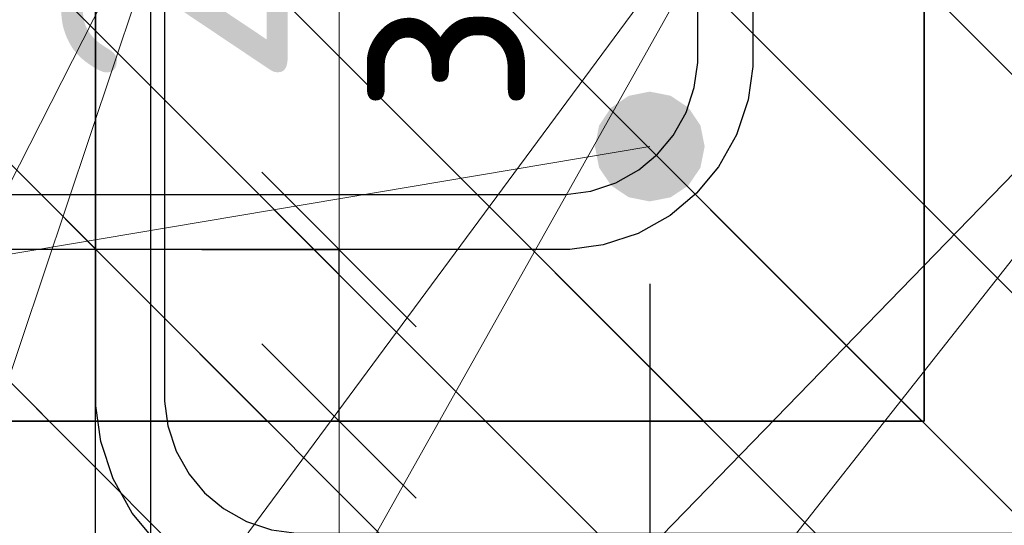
# Model space of a CAD drawing. Header units: metres. Extents: x -38 to 97, y -15 to 21.
# Tile 54 of 225: x 72.214 to 72.3576, y 3.2431 to 3.3168. Entities that reach past the tile are written whole.
import ezdxf

# ---------------------------------------------------------------- set-up
doc = ezdxf.new("R2010")
doc.units = ezdxf.units.M
doc.header["$PDMODE"] = 65
for name, color, linetype, lineweight in [('XR$3$Арм.стержн. Арматура края', 96, 'Continuous', 35), ('XR$3$Арм.стержн.горизонт. 1', 180, 'Continuous', 35), ('XR$3$Размерная линия (1)', 7, 'Continuous', 13), ('XR$3$Размерная линия_ общее', 7, 'Continuous', 13), ('XR$4$Арм.стержн. Арматура края', 96, 'Continuous', 35), ('XR$4$Арм.стержн. Хомут', 240, 'Continuous', 35), ('XR$4$Арм.стержн.горизонт. 1', 180, 'Continuous', 35), ('XR$4$Размерная линия (1)', 7, 'Continuous', 13), ('XR$6$Арм.стержн. Арматура края', 96, 'Continuous', 35), ('XR$6$Арм.стержн. Хомут', 240, 'Continuous', 35), ('XR$6$Арм.стержн.горизонт. 1', 180, 'Continuous', 35), ('XR$6$Размерная линия (1)', 7, 'Continuous', 13)]:
    doc.layers.add(name, color=color, linetype=linetype, lineweight=lineweight)
doc.styles.add('ISOCPEUR', font='txt')
doc.dimstyles.new('DIMSTYLE_11', dxfattribs={"dimtxt": 0.033, "dimasz": 0.0375, "dimexe": 0, "dimexo": 0, "dimgap": 0.0165, "dimtad": 2, "dimdec": 0, "dimlfac": 1000, "dimrnd": 1, "dimzin": 12, "dimdsep": 46, "dimtxsty": 'ISOCPEUR', "dimblk1": 'ALL_ML_STRICH', "dimblk2": 'ALL_ML_STRICH', "dimsah": 1, "dimcen": 0, "dimclrd": 7, "dimclre": 256, "dimclrt": 7, "dimadec": 0, "dimazin": 0, "dimtfac": 1, "dimtdec": 0, "dimtix": 1, "dimtmove": 2, "dimatfit": 3, "dimfxl": 0, "dimtvp": 1.2, "dimtzin": 0, "dimlwd": 0, "dimlwe": -3, "dimarcsym": 0})
doc.dimstyles.new('DIMSTYLE_12', dxfattribs={"dimtxt": 0.03, "dimasz": 0.03, "dimexe": 0, "dimexo": 0, "dimgap": 0.015, "dimtad": 2, "dimdec": 0, "dimlfac": 1000, "dimrnd": 1, "dimzin": 12, "dimdsep": 46, "dimtxsty": 'ISOCPEUR', "dimblk1": 'ALL_ML_STRICH', "dimblk2": 'ALL_ML_STRICH', "dimsah": 1, "dimcen": 0, "dimclrd": 7, "dimclre": 256, "dimclrt": 7, "dimadec": 0, "dimazin": 0, "dimtfac": 1, "dimtdec": 0, "dimtix": 1, "dimtmove": 2, "dimatfit": 3, "dimfxl": 0, "dimtzin": 0, "dimlwd": 0, "dimlwe": -3, "dimarcsym": 0})
doc.dimstyles.new('DIMSTYLE_23', dxfattribs={"dimtxt": 0.03, "dimasz": 0.03, "dimexe": 0, "dimexo": 0, "dimgap": 0.015, "dimtad": 2, "dimdec": 0, "dimlfac": 1000, "dimrnd": 5, "dimzin": 12, "dimdsep": 46, "dimtxsty": 'ISOCPEUR', "dimblk1": 'ALL_ML_STRICH', "dimblk2": 'ALL_ML_STRICH', "dimsah": 1, "dimcen": 0, "dimclrd": 7, "dimclre": 256, "dimclrt": 7, "dimadec": 0, "dimazin": 0, "dimtfac": 1, "dimtdec": 0, "dimtix": 1, "dimtmove": 2, "dimatfit": 3, "dimfxl": 0, "dimtvp": 1.2, "dimtzin": 0, "dimlwd": 0, "dimlwe": -3, "dimarcsym": 0})
doc.dimstyles.new('DIMSTYLE_24', dxfattribs={"dimtxt": 0.03, "dimasz": 0.03, "dimexe": 0, "dimexo": 0, "dimgap": 0.015, "dimtad": 2, "dimdec": 0, "dimlfac": 1000, "dimrnd": 5, "dimzin": 12, "dimdsep": 46, "dimtxsty": 'ISOCPEUR', "dimblk1": 'ALL_ML_STRICH', "dimblk2": 'ALL_ML_STRICH', "dimsah": 1, "dimcen": 0, "dimclrd": 7, "dimclre": 256, "dimclrt": 7, "dimadec": 0, "dimazin": 0, "dimtfac": 1, "dimtdec": 0, "dimtix": 1, "dimtmove": 2, "dimatfit": 3, "dimfxl": 0, "dimtzin": 0, "dimlwd": 0, "dimlwe": -3, "dimarcsym": 0})
pattern_1 = [(135, (0, 0), (-0.031819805, -0.031819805), [0.4, -0.05, 0, -0.05]), (135, (-0.01591, -0.01591), (-0.031819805, -0.031819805), [0.8, -0.1, 0.1, -0.1])]

# ---------------------------------------------------------------- blocks, each defined once
blk = doc.blocks.new('ALL_ML_STRICH')
at = {"color": 0, "linetype": 'ByBlock', "lineweight": -2}
for p, q in [((0, -0.5), (0, 0.5)), ((-0.3, -0.3), (0.3, 0.3)), ((-1, 0), (0.5, 0))]:
    blk.add_line(p, q, dxfattribs=at)
blk = doc.blocks.new('*D96')
at = {"layer": 'DEFPOINTS', "color": 7, "linetype": 'Continuous', "lineweight": 13, "transparency": 33554687}
for p in [(72.22062, 3.28331), (72.22562, 3.25831), (72.26061, 3.25831)]:
    blk.add_point(p, dxfattribs=at)
at = {"layer": 'XR$3$Размерная линия_ общее', "color": 253, "linetype": 'Continuous', "lineweight": -2, "true_color": 0xa0a0a0, "transparency": 33554687}
for p, q in [((72.24062, 3.28331), (72.26061, 3.28331)), ((72.24562, 3.25831), (72.26061, 3.25831))]:
    blk.add_line(p, q, dxfattribs=at)
at = {"layer": 'XR$3$Размерная линия_ общее', "color": 7, "linetype": 'Continuous', "lineweight": -2, "transparency": 33554687}
blk.add_line((72.26061, 3.25831), (72.26061, 3.28331), dxfattribs=at)
at = {"layer": 'XR$3$Размерная линия_ общее', "color": 7, "linetype": 'Continuous', "lineweight": 13, "transparency": 33554687, "xscale": 0.0375, "yscale": 0.0375, "zscale": 0.0375}
for p, rotation in [((72.26061, 3.28331), 90), ((72.26061, 3.25831), 270)]:
    blk.add_blockref('ALL_ML_STRICH', p, dxfattribs=dict(at, rotation=rotation))
at = {"layer": 'XR$3$Размерная линия_ общее', "color": 7, "linetype": 'Continuous', "lineweight": 13, "transparency": 33554687, "insert": (72.26082, 3.30308), "char_height": 0.027, "width": 0.00135, "attachment_point": 1, "rotation": 90, "line_spacing_factor": 0.60241, "style": 'ISOCPEUR'}
blk.add_mtext('з.с.', dxfattribs=at)
at = {"layer": 'XR$3$Размерная линия_ общее', "color": 7, "linetype": 'Continuous', "lineweight": 13, "transparency": 33554687, "insert": (72.23661, 3.33003), "char_height": 0.033, "width": 0.066, "attachment_point": 5, "rotation": 90, "style": 'ISOCPEUR'}
blk.add_mtext('\\A1;{25}', dxfattribs=at)
blk = doc.blocks.new('*D248')
at = {"layer": 'DEFPOINTS', "color": 7, "linetype": 'Continuous', "lineweight": 13, "transparency": 33554687}
for p in [(72.04592, 3.25831), (72.34592, 3.25831), (72.04592, 3.12355)]:
    blk.add_point(p, dxfattribs=at)
at = {"layer": 'XR$3$Размерная линия (1)', "color": 9, "linetype": 'Continuous', "lineweight": -2, "true_color": 0xc7c7c7, "transparency": 33554687}
for p, q in [((72.04592, 3.23831), (72.04592, 3.12355)), ((72.34592, 3.23831), (72.34592, 3.12355))]:
    blk.add_line(p, q, dxfattribs=at)
at = {"layer": 'XR$3$Размерная линия (1)', "color": 7, "linetype": 'Continuous', "lineweight": -2, "transparency": 33554687}
blk.add_line((72.04592, 3.12355), (72.34592, 3.12355), dxfattribs=at)
at = {"layer": 'XR$3$Размерная линия (1)', "color": 7, "linetype": 'Continuous', "lineweight": 13, "transparency": 33554687, "xscale": 0.03, "yscale": 0.03, "zscale": 0.03, "rotation": 180}
blk.add_blockref('ALL_ML_STRICH', (72.04592, 3.12355), dxfattribs=at)
at = {"layer": 'XR$3$Размерная линия (1)', "color": 7, "linetype": 'Continuous', "lineweight": 13, "transparency": 33554687, "xscale": 0.03, "yscale": 0.03, "zscale": 0.03}
blk.add_blockref('ALL_ML_STRICH', (72.34592, 3.12355), dxfattribs=at)
at = {"layer": 'XR$3$Размерная линия (1)', "color": 7, "linetype": 'Continuous', "lineweight": 13, "transparency": 33554687, "insert": (72.19717, 3.14605), "char_height": 0.03, "width": 0.075, "attachment_point": 5, "style": 'ISOCPEUR'}
blk.add_mtext('\\W0.83;\\A1;{300}', dxfattribs=at)
blk = doc.blocks.new('*D251')
at = {"layer": 'DEFPOINTS', "color": 7, "linetype": 'Continuous', "lineweight": 13, "transparency": 33554687}
for p in [(72.19584, 3.29831), (72.30592, 3.29831), (72.19584, 3.19855)]:
    blk.add_point(p, dxfattribs=at)
at = {"layer": 'XR$3$Размерная линия (1)', "color": 9, "linetype": 'Continuous', "lineweight": -2, "true_color": 0xc7c7c7, "transparency": 33554687}
for p, q in [((72.19584, 3.27831), (72.19584, 3.19855)), ((72.30592, 3.27831), (72.30592, 3.19855))]:
    blk.add_line(p, q, dxfattribs=at)
at = {"layer": 'XR$3$Размерная линия (1)', "color": 7, "linetype": 'Continuous', "lineweight": -2, "transparency": 33554687}
blk.add_line((72.19584, 3.19855), (72.30592, 3.19855), dxfattribs=at)
at = {"layer": 'XR$3$Размерная линия (1)', "color": 7, "linetype": 'Continuous', "lineweight": 13, "transparency": 33554687, "xscale": 0.03, "yscale": 0.03, "zscale": 0.03, "rotation": 180}
blk.add_blockref('ALL_ML_STRICH', (72.19584, 3.19855), dxfattribs=at)
at = {"layer": 'XR$3$Размерная линия (1)', "color": 7, "linetype": 'Continuous', "lineweight": 13, "transparency": 33554687, "xscale": 0.03, "yscale": 0.03, "zscale": 0.03}
blk.add_blockref('ALL_ML_STRICH', (72.30592, 3.19855), dxfattribs=at)
at = {"layer": 'XR$3$Размерная линия (1)', "color": 7, "linetype": 'Continuous', "lineweight": 13, "transparency": 33554687, "insert": (72.25838, 3.22105), "char_height": 0.03, "width": 0.09, "attachment_point": 5, "style": 'ISOCPEUR'}
blk.add_mtext('\\A1;{110}', dxfattribs=at)
blk = doc.blocks.new('*D252')
at = {"layer": 'DEFPOINTS', "color": 7, "linetype": 'Continuous', "lineweight": 13, "transparency": 33554687}
for p in [(72.30592, 3.29831), (72.34592, 3.25831), (72.30592, 3.19855)]:
    blk.add_point(p, dxfattribs=at)
at = {"layer": 'XR$3$Размерная линия (1)', "color": 9, "linetype": 'Continuous', "lineweight": -2, "true_color": 0xc7c7c7, "transparency": 33554687}
for p, q in [((72.30592, 3.27831), (72.30592, 3.19855)), ((72.34592, 3.23831), (72.34592, 3.19855))]:
    blk.add_line(p, q, dxfattribs=at)
at = {"layer": 'XR$3$Размерная линия (1)', "color": 7, "linetype": 'Continuous', "lineweight": -2, "transparency": 33554687}
blk.add_line((72.30592, 3.19855), (72.34592, 3.19855), dxfattribs=at)
at = {"layer": 'XR$3$Размерная линия (1)', "color": 7, "linetype": 'Continuous', "lineweight": 13, "transparency": 33554687, "xscale": 0.03, "yscale": 0.03, "zscale": 0.03, "rotation": 180}
blk.add_blockref('ALL_ML_STRICH', (72.30592, 3.19855), dxfattribs=at)
at = {"layer": 'XR$3$Размерная линия (1)', "color": 7, "linetype": 'Continuous', "lineweight": 13, "transparency": 33554687, "xscale": 0.03, "yscale": 0.03, "zscale": 0.03}
blk.add_blockref('ALL_ML_STRICH', (72.34592, 3.19855), dxfattribs=at)
at = {"layer": 'XR$3$Размерная линия (1)', "color": 7, "linetype": 'Continuous', "lineweight": 13, "transparency": 33554687, "insert": (72.389, 3.22083), "char_height": 0.03, "width": 0.06, "attachment_point": 5, "style": 'ISOCPEUR'}
blk.add_mtext('\\A1;{40}', dxfattribs=at)
blk = doc.blocks.new('*D570')
at = {"layer": 'DEFPOINTS', "color": 7, "linetype": 'Continuous', "lineweight": 13, "transparency": 33554687}
for p in [(72.2401, 3.34697), (72.15483, 3.22697), (72.2401, 3.22697)]:
    blk.add_point(p, dxfattribs=at)
at = {"layer": 'XR$4$Размерная линия (1)', "color": 9, "linetype": 'Continuous', "lineweight": -2, "true_color": 0xc7c7c7, "transparency": 33554687}
for p, q in [((72.2201, 3.34697), (72.15483, 3.34697)), ((72.2201, 3.22697), (72.15483, 3.22697))]:
    blk.add_line(p, q, dxfattribs=at)
at = {"layer": 'XR$4$Размерная линия (1)', "color": 7, "linetype": 'Continuous', "lineweight": -2, "transparency": 33554687}
blk.add_line((72.15483, 3.22697), (72.15483, 3.34697), dxfattribs=at)
at = {"layer": 'XR$4$Размерная линия (1)', "color": 7, "linetype": 'Continuous', "lineweight": 13, "transparency": 33554687, "xscale": 0.03, "yscale": 0.03, "zscale": 0.03}
for p, rotation in [((72.15483, 3.34697), 90), ((72.15483, 3.22697), 270)]:
    blk.add_blockref('ALL_ML_STRICH', p, dxfattribs=dict(at, rotation=rotation))
at = {"layer": 'XR$4$Размерная линия (1)', "color": 7, "linetype": 'Continuous', "lineweight": 13, "transparency": 33554687, "insert": (72.13233, 3.29147), "char_height": 0.03, "width": 0.09, "attachment_point": 5, "rotation": 90, "style": 'ISOCPEUR'}
blk.add_mtext('\\A1;{120}', dxfattribs=at)
blk = doc.blocks.new('*D947')
at = {"layer": 'DEFPOINTS', "color": 7, "linetype": 'Continuous', "lineweight": 13, "transparency": 33554687}
for p in [(72.2401, 3.34697), (72.15483, 3.22697), (72.2401, 3.22697)]:
    blk.add_point(p, dxfattribs=at)
at = {"layer": 'XR$6$Размерная линия (1)', "color": 9, "linetype": 'Continuous', "lineweight": -2, "true_color": 0xc7c7c7, "transparency": 33554687}
for p, q in [((72.2201, 3.34697), (72.15483, 3.34697)), ((72.2201, 3.22697), (72.15483, 3.22697))]:
    blk.add_line(p, q, dxfattribs=at)
at = {"layer": 'XR$6$Размерная линия (1)', "color": 7, "linetype": 'Continuous', "lineweight": -2, "transparency": 33554687}
blk.add_line((72.15483, 3.22697), (72.15483, 3.34697), dxfattribs=at)
at = {"layer": 'XR$6$Размерная линия (1)', "color": 7, "linetype": 'Continuous', "lineweight": 13, "transparency": 33554687, "xscale": 0.03, "yscale": 0.03, "zscale": 0.03}
for p, rotation in [((72.15483, 3.34697), 90), ((72.15483, 3.22697), 270)]:
    blk.add_blockref('ALL_ML_STRICH', p, dxfattribs=dict(at, rotation=rotation))
at = {"layer": 'XR$6$Размерная линия (1)', "color": 7, "linetype": 'Continuous', "lineweight": 13, "transparency": 33554687, "insert": (72.13233, 3.29147), "char_height": 0.03, "width": 0.09, "attachment_point": 5, "rotation": 90, "style": 'ISOCPEUR'}
blk.add_mtext('\\A1;{120}', dxfattribs=at)

msp = doc.modelspace()

# ---------------------------------------------------------------- hatches: boundary and pattern name
at = {"linetype": 'Continuous', "lineweight": 13, "transparency": 33554687}
h = msp.add_hatch(dxfattribs=at)
h.set_pattern_fill('__________540', scale=0.015, style=0, pattern_type=2)
h.set_pattern_definition(pattern_1)
h.paths.add_polyline_path([(72.34592, 3.61831), (72.12592, 3.61831), (72.12592, 3.49831), (72.04592, 3.45831), (72.04592, 3.25831), (72.34592, 3.25831)], flags=0)
h = msp.add_hatch(dxfattribs=at)
h.set_pattern_fill('__________540', scale=0.015, style=0, pattern_type=2)
h.set_pattern_definition(pattern_1)
h.paths.add_polyline_path([(72.20014, 3.39197), (72.20014, 3.19197), (72.62732, 3.19197), (72.62732, 3.39197)], flags=0)
h = msp.add_hatch(dxfattribs=at)
h.set_pattern_fill('__________540', scale=0.015, style=0, pattern_type=2)
h.set_pattern_definition(pattern_1)
h.paths.add_polyline_path([(72.20014, 3.39197), (72.20014, 3.19197), (72.62732, 3.19197), (72.62732, 3.39197)], flags=0)
at = {"layer": 'XR$3$Арм.стержн.горизонт. 1', "linetype": 'Continuous', "lineweight": 50, "transparency": 33554687}
msp.add_hatch(color=7, dxfattribs=at).paths.add_polyline_path([(72.31392, 3.29831), (72.31331, 3.30137), (72.31157, 3.30396), (72.30898, 3.3057), (72.30592, 3.30631), (72.30285, 3.3057), (72.30026, 3.30396), (72.29852, 3.30137), (72.29792, 3.29831), (72.29852, 3.29525), (72.30026, 3.29265), (72.30285, 3.29092), (72.30592, 3.29031), (72.30898, 3.29092), (72.31157, 3.29265), (72.31331, 3.29525)])

# ---------------------------------------------------------------- linework, layer by layer
at = {"color": 7, "linetype": 'Continuous', "lineweight": 35, "transparency": 33554687}
for p, q in [((72.34592, 3.25831), (72.34592, 3.41831)), ((72.04592, 3.25831), (72.34592, 3.25831))]:
    msp.add_line(p, q, dxfattribs=at)
at = {"color": 7, "linetype": 'Continuous', "lineweight": 13, "transparency": 33554687}
msp.add_line((72.26061, 3.28331), (72.26061, 3.34731), dxfattribs=at)
at = {"layer": 'XR$3$Арм.стержн. Арматура края', "color": 40, "linetype": 'Continuous', "lineweight": 25, "transparency": 33554687}
for points in [[(72.32092, 3.51831), (72.32092, 3.30998), (72.32024, 3.3051), (72.31856, 3.30002), (72.31594, 3.29535), (72.31273, 3.2915), (72.30888, 3.28828), (72.3042, 3.28566), (72.29912, 3.28399), (72.29424, 3.28331), (72.09759, 3.28331)], [(72.09815, 3.29131), (72.29368, 3.29131), (72.2973, 3.29181), (72.30096, 3.29302), (72.30432, 3.2949), (72.30705, 3.29718), (72.30933, 3.29991), (72.31121, 3.30326), (72.31241, 3.30692), (72.31292, 3.31054), (72.31292, 3.51831)]]:
    msp.add_lwpolyline(points, dxfattribs=at)
at = {"layer": 'XR$3$Арм.стержн.горизонт. 1', "color": 7, "linetype": 'Continuous', "lineweight": 13, "transparency": 33554687}
msp.add_line((71.9842, 3.24427), (72.30592, 3.29831), dxfattribs=at)
at = {"layer": 'XR$4$Арм.стержн. Арматура края', "color": 4, "linetype": 'Continuous', "lineweight": 25, "transparency": 33554687}
for points in [[(72.63232, 3.23197), (72.2537, 3.23197), (72.24849, 3.2327), (72.24305, 3.23449), (72.23804, 3.2373), (72.23391, 3.24074), (72.23046, 3.24487), (72.22766, 3.24988), (72.22587, 3.25532), (72.22514, 3.26054), (72.22514, 3.33741), (72.22587, 3.34262), (72.22766, 3.34806), (72.23046, 3.35307), (72.23391, 3.3572), (72.23804, 3.36065), (72.24305, 3.36345), (72.24849, 3.36525), (72.2537, 3.36597), (72.63232, 3.36597)], [(72.63232, 3.35597), (72.2544, 3.35597), (72.25076, 3.35547), (72.24709, 3.35426), (72.24374, 3.35238), (72.24101, 3.3501), (72.23873, 3.34737), (72.23685, 3.34402), (72.23565, 3.34035), (72.23514, 3.33672), (72.23514, 3.26123), (72.23565, 3.25759), (72.23685, 3.25393), (72.23873, 3.25057), (72.24101, 3.24784), (72.24374, 3.24557), (72.24709, 3.24369), (72.25076, 3.24248), (72.2544, 3.24197), (72.63232, 3.24197)]]:
    msp.add_lwpolyline(points, dxfattribs=at)
at = {"layer": 'XR$4$Арм.стержн. Хомут', "color": 40, "linetype": 'Continuous', "lineweight": 25, "transparency": 33554687}
for points in [[(72.2251, 3.14365), (72.2251, 3.3363), (72.22578, 3.34118), (72.22746, 3.34626), (72.23007, 3.35093), (72.23329, 3.35478), (72.23714, 3.358), (72.24182, 3.36062), (72.2469, 3.36229), (72.25178, 3.36297), (72.39846, 3.36297), (72.40334, 3.36229), (72.40842, 3.36062), (72.4131, 3.358), (72.41695, 3.35478), (72.42017, 3.35093), (72.42279, 3.34626), (72.42446, 3.34118), (72.42514, 3.3363), (72.42514, 3.14365)], [(72.2251, 3.14365), (72.2251, 3.3363), (72.22578, 3.34118), (72.22746, 3.34626), (72.23007, 3.35093), (72.23329, 3.35478), (72.23714, 3.358), (72.24182, 3.36062), (72.2469, 3.36229), (72.25178, 3.36297), (72.39846, 3.36297), (72.40334, 3.36229), (72.40842, 3.36062), (72.4131, 3.358), (72.41695, 3.35478), (72.42017, 3.35093), (72.42279, 3.34626), (72.42446, 3.34118), (72.42514, 3.3363), (72.42514, 3.14365)], [(72.2251, 3.14365), (72.2251, 3.3363), (72.22578, 3.34118), (72.22746, 3.34626), (72.23007, 3.35093), (72.23329, 3.35478), (72.23714, 3.358), (72.24182, 3.36062), (72.2469, 3.36229), (72.25178, 3.36297), (72.39846, 3.36297), (72.40334, 3.36229), (72.40842, 3.36062), (72.4131, 3.358), (72.41695, 3.35478), (72.42017, 3.35093), (72.42279, 3.34626), (72.42446, 3.34118), (72.42514, 3.3363), (72.42514, 3.14365)], [(72.41714, 3.1442), (72.41714, 3.33574), (72.41664, 3.33936), (72.41543, 3.34302), (72.41355, 3.34637), (72.41127, 3.3491), (72.40854, 3.35138), (72.40519, 3.35326), (72.40152, 3.35447), (72.39791, 3.35497), (72.25233, 3.35497), (72.24872, 3.35447), (72.24505, 3.35326), (72.2417, 3.35138), (72.23897, 3.3491), (72.23669, 3.34637), (72.23481, 3.34302), (72.2336, 3.33936), (72.2331, 3.33574), (72.2331, 3.1442)], [(72.41714, 3.1442), (72.41714, 3.33574), (72.41664, 3.33936), (72.41543, 3.34302), (72.41355, 3.34637), (72.41127, 3.3491), (72.40854, 3.35138), (72.40519, 3.35326), (72.40152, 3.35447), (72.39791, 3.35497), (72.25233, 3.35497), (72.24872, 3.35447), (72.24505, 3.35326), (72.2417, 3.35138), (72.23897, 3.3491), (72.23669, 3.34637), (72.23481, 3.34302), (72.2336, 3.33936), (72.2331, 3.33574), (72.2331, 3.1442)], [(72.41714, 3.1442), (72.41714, 3.33574), (72.41664, 3.33936), (72.41543, 3.34302), (72.41355, 3.34637), (72.41127, 3.3491), (72.40854, 3.35138), (72.40519, 3.35326), (72.40152, 3.35447), (72.39791, 3.35497), (72.25233, 3.35497), (72.24872, 3.35447), (72.24505, 3.35326), (72.2417, 3.35138), (72.23897, 3.3491), (72.23669, 3.34637), (72.23481, 3.34302), (72.2336, 3.33936), (72.2331, 3.33574), (72.2331, 3.1442)]]:
    msp.add_lwpolyline(points, dxfattribs=at)
at = {"layer": 'XR$4$Арм.стержн.горизонт. 1', "color": 7, "linetype": 'Continuous', "lineweight": 13, "transparency": 33554687}
for q in [(72.4101, 3.34697), (72.2401, 3.34697), (72.32503, 3.34697)]:
    msp.add_line((72.05367, 2.98056), q, dxfattribs=at)
at = {"layer": 'XR$6$Арм.стержн. Арматура края', "color": 4, "linetype": 'Continuous', "lineweight": 25, "transparency": 33554687}
for points in [[(72.63232, 3.23197), (72.2537, 3.23197), (72.24849, 3.2327), (72.24305, 3.23449), (72.23804, 3.2373), (72.23391, 3.24074), (72.23046, 3.24487), (72.22766, 3.24988), (72.22587, 3.25532), (72.22514, 3.26054), (72.22514, 3.33741), (72.22587, 3.34262), (72.22766, 3.34806), (72.23046, 3.35307), (72.23391, 3.3572), (72.23804, 3.36065), (72.24305, 3.36345), (72.24849, 3.36525), (72.2537, 3.36597), (72.63232, 3.36597)], [(72.63232, 3.35597), (72.2544, 3.35597), (72.25076, 3.35547), (72.24709, 3.35426), (72.24374, 3.35238), (72.24101, 3.3501), (72.23873, 3.34737), (72.23685, 3.34402), (72.23565, 3.34035), (72.23514, 3.33672), (72.23514, 3.26123), (72.23565, 3.25759), (72.23685, 3.25393), (72.23873, 3.25057), (72.24101, 3.24784), (72.24374, 3.24557), (72.24709, 3.24369), (72.25076, 3.24248), (72.2544, 3.24197), (72.63232, 3.24197)]]:
    msp.add_lwpolyline(points, dxfattribs=at)
at = {"layer": 'XR$6$Арм.стержн. Хомут', "color": 40, "linetype": 'Continuous', "lineweight": 25, "transparency": 33554687}
for points in [[(72.2251, 3.13982), (72.2251, 3.3373), (72.22578, 3.34218), (72.22746, 3.34726), (72.23007, 3.35193), (72.23329, 3.35578), (72.23714, 3.359), (72.24182, 3.36162), (72.2469, 3.36329), (72.25178, 3.36397), (72.39846, 3.36397), (72.40334, 3.36329), (72.40842, 3.36162), (72.4131, 3.359), (72.41695, 3.35578), (72.42017, 3.35193), (72.42279, 3.34726), (72.42446, 3.34218), (72.42514, 3.3373), (72.42514, 3.14365)], [(72.2251, 3.13982), (72.2251, 3.3373), (72.22578, 3.34218), (72.22746, 3.34726), (72.23007, 3.35193), (72.23329, 3.35578), (72.23714, 3.359), (72.24182, 3.36162), (72.2469, 3.36329), (72.25178, 3.36397), (72.39846, 3.36397), (72.40334, 3.36329), (72.40842, 3.36162), (72.4131, 3.359), (72.41695, 3.35578), (72.42017, 3.35193), (72.42279, 3.34726), (72.42446, 3.34218), (72.42514, 3.3373), (72.42514, 3.14365)], [(72.2251, 3.13982), (72.2251, 3.3373), (72.22578, 3.34218), (72.22746, 3.34726), (72.23007, 3.35193), (72.23329, 3.35578), (72.23714, 3.359), (72.24182, 3.36162), (72.2469, 3.36329), (72.25178, 3.36397), (72.39846, 3.36397), (72.40334, 3.36329), (72.40842, 3.36162), (72.4131, 3.359), (72.41695, 3.35578), (72.42017, 3.35193), (72.42279, 3.34726), (72.42446, 3.34218), (72.42514, 3.3373), (72.42514, 3.14365)], [(72.41714, 3.1442), (72.41714, 3.33674), (72.41664, 3.34036), (72.41543, 3.34402), (72.41355, 3.34737), (72.41127, 3.3501), (72.40854, 3.35238), (72.40519, 3.35426), (72.40152, 3.35547), (72.39791, 3.35597), (72.25233, 3.35597), (72.24872, 3.35547), (72.24505, 3.35426), (72.2417, 3.35238), (72.23897, 3.3501), (72.23669, 3.34737), (72.23481, 3.34402), (72.2336, 3.34036), (72.2331, 3.33674), (72.2331, 3.14038)], [(72.41714, 3.1442), (72.41714, 3.33674), (72.41664, 3.34036), (72.41543, 3.34402), (72.41355, 3.34737), (72.41127, 3.3501), (72.40854, 3.35238), (72.40519, 3.35426), (72.40152, 3.35547), (72.39791, 3.35597), (72.25233, 3.35597), (72.24872, 3.35547), (72.24505, 3.35426), (72.2417, 3.35238), (72.23897, 3.3501), (72.23669, 3.34737), (72.23481, 3.34402), (72.2336, 3.34036), (72.2331, 3.33674), (72.2331, 3.14038)], [(72.41714, 3.1442), (72.41714, 3.33674), (72.41664, 3.34036), (72.41543, 3.34402), (72.41355, 3.34737), (72.41127, 3.3501), (72.40854, 3.35238), (72.40519, 3.35426), (72.40152, 3.35547), (72.39791, 3.35597), (72.25233, 3.35597), (72.24872, 3.35547), (72.24505, 3.35426), (72.2417, 3.35238), (72.23897, 3.3501), (72.23669, 3.34737), (72.23481, 3.34402), (72.2336, 3.34036), (72.2331, 3.33674), (72.2331, 3.14038)]]:
    msp.add_lwpolyline(points, dxfattribs=at)
at = {"layer": 'XR$6$Арм.стержн.горизонт. 1', "color": 7, "linetype": 'Continuous', "lineweight": 13, "transparency": 33554687}
for q in [(72.32503, 3.34697), (72.4101, 3.34697), (72.2401, 3.34697)]:
    msp.add_line((72.11417, 2.97167), q, dxfattribs=at)

# ---------------------------------------------------------------- dimensions: what is measured, and where the dimension line sits
at = {"layer": 'XR$3$Размерная линия (1)', "color": 7, "linetype": 'Continuous', "lineweight": 13, "transparency": 33554687}
for base, p1, p2, dimstyle, picture, middle in [((72.30592, 3.19855), (72.19584, 3.27831), (72.30592, 3.27831), 'DIMSTYLE_24', '*D251', (72.25838, 3.22105)), ((72.34592, 3.19855), (72.30592, 3.27831), (72.34592, 3.23831), 'DIMSTYLE_23', '*D252', (72.389, 3.22083)), ((72.34592, 3.12355), (72.04592, 3.23831), (72.34592, 3.23831), 'DIMSTYLE_24', '*D248', (72.19717, 3.14605))]:
    dim = msp.add_linear_dim(base=base, p1=p1, p2=p2, dimstyle=dimstyle, override={"dimpost": '<>', "dimclrd": 7, "dimclre": 9, "dimclrt": 7, "dimlwd": 0, "dimlwe": 65533}, dxfattribs=at)
    dim.commit()
    dim.dimension.update_dxf_attribs({"geometry": picture, "text_midpoint": middle, "dimtype": 160})
at = {"layer": 'XR$3$Размерная линия_ общее', "color": 7, "linetype": 'Continuous', "lineweight": 13, "transparency": 33554687}
dim = msp.add_linear_dim(base=(72.26061, 3.28331), p1=(72.24562, 3.25831), p2=(72.24062, 3.28331), angle=90, text='<>\\Xз.с.', dimstyle='DIMSTYLE_11', override={"dimpost": '<>', "dimclrd": 7, "dimclre": 253, "dimclrt": 7, "dimlwd": 0, "dimlwe": 65533}, dxfattribs=at)
dim.commit()
dim.dimension.update_dxf_attribs({"geometry": '*D96', "text_midpoint": (72.23661, 3.33003), "dimtype": 160})
at = {"layer": 'XR$4$Размерная линия (1)', "color": 7, "linetype": 'Continuous', "lineweight": 13, "transparency": 33554687}
dim = msp.add_linear_dim(base=(72.15483, 3.34697), p1=(72.2201, 3.22697), p2=(72.2201, 3.34697), angle=90, dimstyle='DIMSTYLE_12', override={"dimpost": '<>', "dimclrd": 7, "dimclre": 9, "dimclrt": 7, "dimlwd": 0, "dimlwe": 65533}, dxfattribs=at)
dim.commit()
dim.dimension.update_dxf_attribs({"geometry": '*D570', "text_midpoint": (72.13233, 3.29147), "dimtype": 160})
at = {"layer": 'XR$6$Размерная линия (1)', "color": 7, "linetype": 'Continuous', "lineweight": 13, "transparency": 33554687}
dim = msp.add_linear_dim(base=(72.15483, 3.34697), p1=(72.2201, 3.22697), p2=(72.2201, 3.34697), angle=90, dimstyle='DIMSTYLE_12', override={"dimpost": '<>', "dimclrd": 7, "dimclre": 9, "dimclrt": 7, "dimlwd": 0, "dimlwe": 65533}, dxfattribs=at)
dim.commit()
dim.dimension.update_dxf_attribs({"geometry": '*D947', "text_midpoint": (72.13233, 3.29147), "dimtype": 160})

doc.saveas('drawing.dxf')
